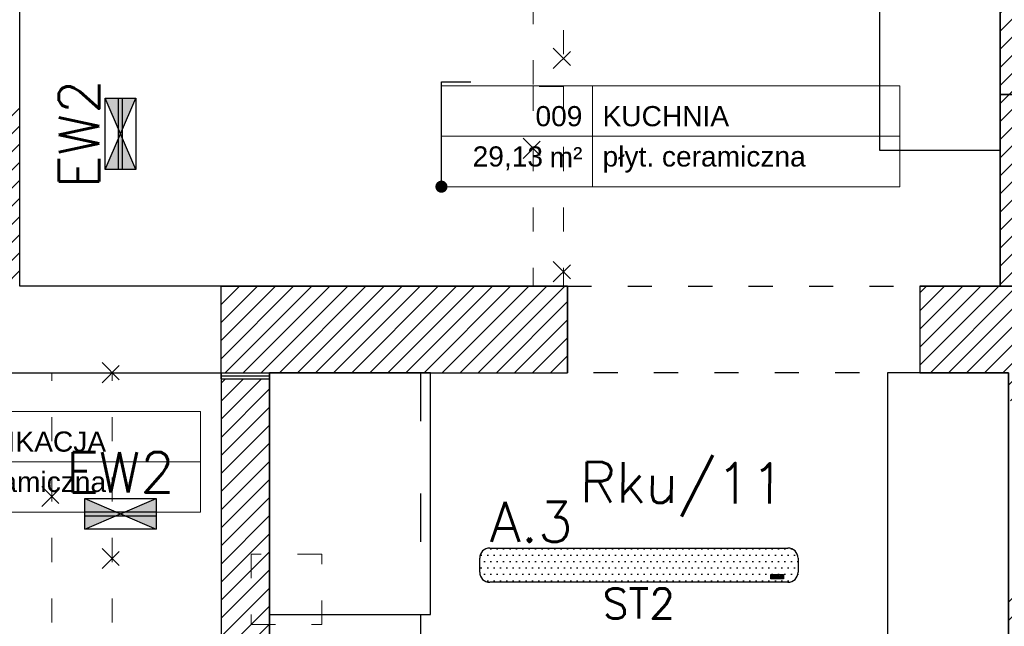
# Model space of a CAD drawing. Header units: millimetres. Extents: x 22250 to 51280, y -5012 to 7692.
# Tile 81 of 183: x 39413 to 39902, y 2043 to 2344. Entities that reach past the tile are written whole.
import ezdxf
from ezdxf import colors
from ezdxf.entities.mleader import LeaderData, LeaderLine
from ezdxf.enums import TextEntityAlignment as Align
from ezdxf.math import Vec2, Vec3

# ---------------------------------------------------------------- set-up
doc = ezdxf.new("R2010")
doc.units = ezdxf.units.MM
doc.linetypes.add('ACAD_ISO03W100', pattern=[30, 12, -18])
for name, color, linetype in [('_BI_LOGO', 140, 'Continuous'), ('_BI_OSW_OPIS', 140, 'Continuous'), ('_BI_OSW_OPRAWY', 140, 'Continuous'), ('E_podklad', 252, 'Continuous')]:
    doc.layers.add(name, color=color, linetype=linetype)
doc.layers.add('A_OPISY', color=40, linetype='Continuous', lineweight=9)
doc.layers.add('E_Obwody', color=3, linetype='Continuous', lineweight=13)
doc.styles.add('ARIAL', font='arial.ttf')
doc.styles.add('romans', font='romans.shx')
doc.styles.get("Standard").update_dxf_attribs({"font": 'arial.ttf'})
doc.linetypes.add('BATTING', pattern='A,0.0001,-0.1,[134,ltypeshp.shx,S=0.1,R=0,X=-0.1,Y=0],-0.2,[134,ltypeshp.shx,S=0.1,R=180,X=0.1,Y=0],-0.1', length=0.4001)
pattern_1 = [(45, (22896.237, -15796.4403), (-4.490128, 4.490128), [])]

# ---------------------------------------------------------------- blocks, each defined once
blk = doc.blocks.new('*U211')
at = {"lineweight": 5}
for p, q in [((-75, -25), (-75, 25)), ((-75, 25), (0, 25)), ((0, 0), (0, 25)), ((0, 25), (152.71, 25)), ((152.71, 25), (152.71, -25)), ((-75, -25), (0, -25)), ((152.71, -25), (0, -25))]:
    blk.add_line(p, q, dxfattribs=at)
at = {"lineweight": 5, "ltscale": 18.5}
for p, q in [((0, 25), (0, -25)), ((-75, 0), (152.71, 0))]:
    blk.add_line(p, q, dxfattribs=at)
at = {"lineweight": 5, "ltscale": 18.5, "insert": (-5, -10.38), "char_height": 10, "attachment_point": 6, "style": 'ARIAL'}
blk.add_mtext('\\A1;m²', dxfattribs=at)
at = {"lineweight": 5, "style": 'ARIAL'}
blk.add_attdef('1NR', text='', height=10, dxfattribs=at).set_placement((-5, 5), align=Align.RIGHT)
blk.add_attdef('2POM', (5, 5), '', height=10, dxfattribs=at)
blk.add_attdef('4PL2', text='', height=10, dxfattribs=at).set_placement((-24.57, -5), align=Align.TOP_RIGHT)
blk.add_attdef('3POS', text='', height=10, dxfattribs=at).set_placement((5, -5), align=Align.TOP_LEFT)
blk = doc.blocks.new('_Dot')
at = {"color": 0, "linetype": 'ByBlock', "lineweight": -2}
blk.add_line((-0.5, 0), (-1, 0), dxfattribs=at)
at = {"color": 0, "linetype": 'ByBlock', "const_width": 0.5}
blk.add_lwpolyline([(-0.25, 0, 1), (0.25, 0, 1)], format="xyb", close=True, dxfattribs=at)
blk = doc.blocks.new('ROZBIÓRKI_DOM')
at = {"layer": 'A_OPISY', "color": 22, "linetype": 'ACAD_ISO03W100', "true_color": 0xe22908}
for p, q in [((19340.15, 7885.83), (19350.15, 7875.83)), ((19340.15, 7875.83), (19350.15, 7885.83)), ((19345.15, 7866.89), (19330.15, 7866.89)), ((19330.15, 7866.89), (19330.15, 7767.89)), ((19345.15, 7866.89), (19345.15, 7767.89)), ((19325.15, 7841.2), (19335.15, 7831.2)), ((19325.15, 7831.2), (19335.15, 7841.2)), ((19340.15, 7779.98), (19350.15, 7769.98)), ((19340.15, 7769.98), (19350.15, 7779.98)), ((19116.15, 7729.89), (19126.15, 7719.89)), ((19116.15, 7719.89), (19126.15, 7729.89)), ((19086.15, 7668.45), (19096.15, 7658.45)), ((19086.15, 7658.45), (19096.15, 7668.45)), ((19116.15, 7637.68), (19126.15, 7627.68)), ((19116.15, 7627.68), (19126.15, 7637.68))]:
    blk.add_line(p, q, dxfattribs=at)
for points in [[(19075.15, 7984.89), (19345.15, 7984.89), (19345.15, 7866.89)], [(19075.15, 7969.89), (19330.15, 7969.89), (19330.15, 7866.89)], [(19347.15, 7540.89), (19091.15, 7540.89), (19091.15, 7724.89)], [(19566.15, 7570.89), (19121.15, 7570.89), (19121.15, 7724.89)]]:
    blk.add_lwpolyline(points, dxfattribs=at)
blk.add_lwpolyline([(19190.15, 7599.89), (19225.15, 7599.89), (19225.15, 7634.89), (19190.15, 7634.89)], close=True, dxfattribs=at)
blk = doc.blocks.new('EW2')
at = {"layer": '_BI_OSW_OPRAWY'}
h = blk.add_hatch(color=1, dxfattribs=at)
h.paths.add_polyline_path([(17.7, -7.6), (17.7, 7.6), (0, 0)])
h.paths.add_polyline_path([(0, 0), (-17.7, 7.6), (-17.7, -7.6)])
h = blk.add_hatch(color=256, dxfattribs=at)
h.paths.add_polyline_path([(2.76, 1), (-2.76, 1), (0, 0)])
h.paths.add_polyline_path([(0, 0), (-2.76, 1), (-17.7, 1), (-17.7, -1), (-2.76, -1)])
h.paths.add_polyline_path([(-2.76, -1), (2.76, -1), (0, 0)])
h.paths.add_polyline_path([(0, 0), (2.76, -1), (17.7, -1), (17.7, 1), (2.76, 1)])
for p, q in [((-17.7, -7.6), (17.7, 7.6)), ((-17.7, 7.6), (17.7, -7.6)), ((-17.7, 1), (17.7, 1)), ((-17.7, -1), (17.7, -1))]:
    blk.add_line(p, q, dxfattribs=at)
blk.add_lwpolyline([(-17.7, 7.6), (17.7, 7.6), (17.7, -7.6), (-17.7, -7.6), (-17.7, 7.6)], dxfattribs=at)
at = {"layer": '_BI_OSW_OPIS', "color": 1, "style": 'romans'}
blk.add_attdef('EW2', text='', height=20, dxfattribs=at).set_placement((0, 10.6), align=Align.CENTER)
blk = doc.blocks.new('BI_LOGO')
at = {"layer": '_BI_LOGO', "linetype": 'Continuous'}
for p, q in [((0, 2.16), (6.37, 2.16)), ((0, 0), (0, 2.16)), ((6.37, 0), (0, 0)), ((0.17, 0.57), (0.17, 1.93)), ((0.17, 1.93), (0.75, 1.93)), ((0.76, 0.57), (0.17, 0.57)), ((0.45, 1.67), (0.82, 1.67)), ((0.45, 1.39), (0.45, 1.67)), ((0.82, 1.39), (0.45, 1.39)), ((0.45, 1.16), (0.84, 1.16)), ((0.45, 0.81), (0.45, 1.16)), ((0.84, 0.81), (0.45, 0.81)), ((0.75, 1.93), (0.8, 1.93)), ((0.81, 0.57), (0.76, 0.57)), ((0.8, 1.93), (0.84, 1.92)), ((0.86, 0.57), (0.81, 0.57)), ((0.82, 1.67), (0.85, 1.67)), ((0.85, 1.4), (0.82, 1.39)), ((0.84, 1.92), (0.89, 1.92)), ((0.84, 1.16), (0.87, 1.16)), ((0.87, 0.82), (0.84, 0.81)), ((0.85, 1.67), (0.88, 1.66)), ((0.88, 1.4), (0.85, 1.4)), ((0.9, 0.57), (0.86, 0.57)), ((0.87, 1.16), (0.9, 1.15)), ((0.9, 0.82), (0.87, 0.82)), ((0.88, 1.66), (0.9, 1.65)), ((0.9, 1.42), (0.88, 1.4)), ((0.89, 1.92), (0.93, 1.91)), ((0.9, 1.65), (0.92, 1.63)), ((0.92, 1.43), (0.9, 1.42)), ((0.9, 1.15), (0.92, 1.13)), ((0.93, 0.84), (0.9, 0.82)), ((0.94, 0.58), (0.9, 0.57)), ((0.92, 1.63), (0.94, 1.61)), ((0.94, 1.45), (0.92, 1.43)), ((0.92, 1.13), (0.95, 1.12)), ((0.93, 1.91), (0.97, 1.91)), ((0.95, 0.85), (0.93, 0.84)), ((0.94, 1.61), (0.95, 1.59)), ((0.95, 1.47), (0.94, 1.45)), ((0.98, 0.59), (0.94, 0.58)), ((0.95, 1.59), (0.96, 1.57)), ((0.96, 1.5), (0.95, 1.47)), ((0.95, 1.12), (0.96, 1.1)), ((0.96, 0.87), (0.95, 0.85)), ((0.96, 1.57), (0.96, 1.54)), ((0.96, 1.54), (0.96, 1.52)), ((0.96, 1.52), (0.96, 1.5)), ((0.96, 1.1), (0.98, 1.08)), ((0.98, 0.89), (0.96, 0.87)), ((0.97, 1.91), (1, 1.9)), ((0.98, 1.08), (0.99, 1.05)), ((0.99, 0.92), (0.98, 0.89)), ((1.04, 0.61), (0.98, 0.59)), ((0.99, 1.05), (0.99, 1.03)), ((0.99, 1.03), (1, 1)), ((1, 0.94), (0.99, 0.92)), ((1, 1.9), (1.06, 1.88)), ((1, 1), (1, 0.97)), ((1, 0.97), (1, 0.94)), ((1.09, 0.63), (1.04, 0.61)), ((1.06, 1.88), (1.1, 1.86)), ((1.11, 1.31), (1.08, 1.29)), ((1.08, 1.29), (1.13, 1.27)), ((1.14, 0.66), (1.09, 0.63)), ((1.1, 1.86), (1.14, 1.83)), ((1.13, 1.33), (1.11, 1.31)), ((1.16, 1.36), (1.13, 1.33)), ((1.13, 1.27), (1.17, 1.25)), ((1.14, 1.83), (1.18, 1.79)), ((1.18, 0.69), (1.14, 0.66)), ((1.18, 1.39), (1.16, 1.36)), ((1.17, 1.25), (1.2, 1.22)), ((1.18, 1.79), (1.2, 1.76)), ((1.2, 1.43), (1.18, 1.39)), ((1.22, 0.74), (1.18, 0.69)), ((1.2, 1.76), (1.22, 1.72)), ((1.22, 1.46), (1.2, 1.43)), ((1.2, 1.22), (1.23, 1.18)), ((1.22, 1.72), (1.23, 1.68)), ((1.23, 1.5), (1.22, 1.46)), ((1.25, 0.79), (1.22, 0.74)), ((1.23, 1.68), (1.24, 1.64)), ((1.24, 1.54), (1.23, 1.5)), ((1.23, 1.18), (1.25, 1.13)), ((1.24, 1.64), (1.24, 1.59)), ((1.24, 1.59), (1.24, 1.54)), ((1.25, 1.13), (1.27, 1.1)), ((1.26, 0.83), (1.25, 0.79)), ((1.27, 0.87), (1.26, 0.83)), ((1.27, 1.15), (1.28, 1.19)), ((1.27, 1.1), (1.27, 1.15)), ((1.27, 1.05), (1.27, 1.1)), ((1.27, 1.01), (1.27, 1.05)), ((1.27, 0.96), (1.27, 1.01)), ((1.28, 0.91), (1.27, 0.96)), ((1.28, 0.91), (1.27, 0.87)), ((1.28, 1.19), (1.29, 1.23)), ((1.29, 0.88), (1.28, 0.91)), ((1.29, 1.23), (1.3, 1.27)), ((1.3, 0.84), (1.29, 0.88)), ((1.3, 1.27), (1.32, 1.32)), ((1.31, 0.81), (1.3, 0.84)), ((1.33, 0.77), (1.31, 0.81)), ((1.32, 1.32), (1.35, 1.37)), ((1.35, 0.73), (1.33, 0.77)), ((1.35, 1.37), (1.37, 1.41)), ((1.38, 0.7), (1.35, 0.73)), ((1.37, 1.41), (1.4, 1.44)), ((1.4, 0.67), (1.38, 0.7)), ((1.4, 1.44), (1.44, 1.48)), ((1.43, 0.64), (1.4, 0.67)), ((1.47, 0.62), (1.43, 0.64)), ((1.44, 1.48), (1.48, 1.51)), ((1.5, 0.59), (1.47, 0.62)), ((1.48, 1.51), (1.52, 1.54)), ((1.54, 0.58), (1.5, 0.59)), ((1.52, 1.54), (1.56, 1.56)), ((2.18, 0.99), (1.53, 0.98)), ((1.53, 0.98), (1.54, 0.93)), ((1.54, 0.93), (1.56, 0.88)), ((1.58, 0.56), (1.54, 0.58)), ((1.56, 1.56), (1.6, 1.57)), ((1.57, 1.22), (1.56, 1.17)), ((1.56, 1.17), (1.93, 1.17)), ((1.56, 0.88), (1.58, 0.83)), ((1.58, 1.27), (1.57, 1.22)), ((1.61, 1.31), (1.58, 1.27)), ((1.58, 0.83), (1.6, 0.8)), ((1.62, 0.55), (1.58, 0.56)), ((1.6, 1.57), (1.65, 1.58)), ((1.6, 0.8), (1.64, 0.77)), ((1.65, 1.34), (1.61, 1.31)), ((1.66, 0.54), (1.62, 0.55)), ((1.64, 0.77), (1.68, 0.76)), ((1.65, 1.58), (1.7, 1.59)), ((1.7, 1.36), (1.65, 1.34)), ((1.71, 0.53), (1.66, 0.54)), ((1.68, 0.76), (1.73, 0.75)), ((1.7, 1.59), (1.75, 1.59)), ((1.75, 1.36), (1.7, 1.36)), ((1.75, 0.53), (1.71, 0.53)), ((1.73, 0.75), (1.77, 0.75)), ((1.75, 1.59), (1.8, 1.59)), ((1.79, 1.35), (1.75, 1.36)), ((1.8, 0.53), (1.75, 0.53)), ((1.77, 0.75), (1.8, 0.76)), ((1.83, 1.33), (1.79, 1.35)), ((1.8, 1.59), (1.85, 1.58)), ((1.8, 0.76), (1.83, 0.77)), ((1.85, 0.54), (1.8, 0.53)), ((1.87, 1.3), (1.83, 1.33)), ((1.83, 0.77), (1.86, 0.79)), ((1.85, 1.58), (1.89, 1.57)), ((1.9, 0.55), (1.85, 0.54)), ((1.86, 0.79), (1.88, 0.81)), ((1.9, 1.26), (1.87, 1.3)), ((1.88, 0.81), (1.89, 0.83)), ((1.89, 1.57), (1.93, 1.56)), ((1.89, 0.83), (1.9, 0.86)), ((1.92, 1.22), (1.9, 1.26)), ((1.9, 0.86), (2.2, 0.86)), ((1.95, 0.56), (1.9, 0.55)), ((1.93, 1.17), (1.92, 1.22)), ((1.93, 1.56), (1.97, 1.54)), ((1.99, 0.59), (1.95, 0.56)), ((1.97, 1.54), (2.01, 1.51)), ((2.04, 0.61), (1.99, 0.59)), ((2.01, 1.51), (2.05, 1.49)), ((2.08, 0.64), (2.04, 0.61)), ((2.05, 1.49), (2.08, 1.45)), ((2.08, 1.45), (2.11, 1.42)), ((2.11, 0.68), (2.08, 0.64)), ((2.11, 1.42), (2.13, 1.38)), ((2.14, 0.72), (2.11, 0.68)), ((2.13, 1.38), (2.15, 1.34)), ((2.17, 0.76), (2.14, 0.72)), ((2.15, 1.34), (2.18, 1.29)), ((2.17, 1.06), (2.18, 1.11)), ((2.18, 0.99), (2.17, 1.06)), ((2.18, 0.8), (2.17, 0.76)), ((2.18, 1.29), (2.19, 1.25)), ((2.18, 1.15), (2.19, 1.19)), ((2.18, 1.11), (2.18, 1.15)), ((2.18, 0.96), (2.18, 0.99)), ((2.19, 0.91), (2.18, 0.96)), ((2.2, 0.86), (2.18, 0.8)), ((2.19, 1.24), (2.2, 1.28)), ((2.19, 1.25), (2.19, 1.24)), ((2.19, 1.19), (2.19, 1.24)), ((2.21, 0.86), (2.19, 0.91)), ((2.19, 0.46), (2.48, 0.46)), ((2.2, 0.4), (2.19, 0.46)), ((2.2, 1.28), (2.22, 1.32)), ((2.21, 0.36), (2.2, 0.4)), ((2.22, 0.81), (2.21, 0.86)), ((2.22, 0.33), (2.21, 0.36)), ((2.22, 1.32), (2.23, 1.37)), ((2.24, 0.77), (2.22, 0.81)), ((2.24, 0.32), (2.22, 0.33)), ((2.23, 1.37), (2.26, 1.41)), ((2.27, 0.73), (2.24, 0.77)), ((2.26, 0.29), (2.24, 0.32)), ((2.26, 1.41), (2.28, 1.45)), ((2.29, 0.26), (2.26, 0.29)), ((2.29, 0.7), (2.27, 0.73)), ((2.28, 1.45), (2.31, 1.48)), ((2.32, 0.66), (2.29, 0.7)), ((2.33, 0.23), (2.29, 0.26)), ((2.31, 1.48), (2.35, 1.51)), ((2.36, 0.63), (2.32, 0.66)), ((2.38, 0.21), (2.33, 0.23)), ((2.35, 1.51), (2.38, 1.54)), ((2.39, 0.61), (2.36, 0.63)), ((2.38, 1.54), (2.43, 1.56)), ((2.43, 0.18), (2.38, 0.21)), ((2.43, 0.59), (2.39, 0.61)), ((2.43, 1.56), (2.47, 1.57)), ((2.48, 0.58), (2.43, 0.59)), ((2.46, 0.17), (2.43, 0.18)), ((2.43, 0.18), (2.43, 0.18)), ((2.46, 1.15), (2.45, 1.1)), ((2.45, 1.1), (2.45, 1.05)), ((2.45, 1.05), (2.45, 1)), ((2.45, 1), (2.46, 0.96)), ((2.47, 1.19), (2.46, 1.15)), ((2.46, 0.96), (2.47, 0.92)), ((2.5, 0.16), (2.46, 0.17)), ((2.47, 1.57), (2.52, 1.58)), ((2.48, 1.22), (2.47, 1.19)), ((2.47, 0.92), (2.49, 0.88)), ((2.49, 1.26), (2.48, 1.22)), ((2.52, 0.57), (2.48, 0.58)), ((2.48, 0.46), (2.49, 0.43)), ((2.51, 1.28), (2.49, 1.26)), ((2.49, 0.88), (2.51, 0.85)), ((2.49, 0.43), (2.52, 0.41)), ((2.55, 0.16), (2.5, 0.16)), ((2.53, 1.31), (2.51, 1.28)), ((2.51, 0.85), (2.54, 0.83)), ((2.52, 1.58), (2.58, 1.58)), ((2.57, 0.57), (2.52, 0.57)), ((2.52, 0.41), (2.54, 0.38)), ((2.56, 1.32), (2.53, 1.31)), ((2.54, 0.83), (2.57, 0.8)), ((2.54, 0.38), (2.57, 0.37)), ((2.59, 0.16), (2.55, 0.16)), ((2.59, 1.34), (2.56, 1.32)), ((2.57, 0.8), (2.61, 0.79)), ((2.61, 0.57), (2.57, 0.57)), ((2.57, 0.37), (2.62, 0.37)), ((2.58, 1.58), (2.64, 1.58)), ((2.62, 1.34), (2.59, 1.34)), ((2.64, 0.15), (2.59, 0.16)), ((2.61, 0.79), (2.65, 0.79)), ((2.65, 0.57), (2.61, 0.57)), ((2.65, 1.35), (2.62, 1.34)), ((2.62, 0.37), (2.66, 0.37)), ((2.64, 1.58), (2.7, 1.57)), ((2.69, 0.15), (2.64, 0.15)), ((2.71, 1.34), (2.65, 1.35)), ((2.65, 0.79), (2.71, 0.79)), ((2.69, 0.58), (2.65, 0.57)), ((2.66, 0.37), (2.7, 0.37)), ((2.73, 0.59), (2.69, 0.58)), ((2.74, 0.16), (2.69, 0.15)), ((2.7, 1.57), (2.75, 1.55)), ((2.7, 0.37), (2.74, 0.38)), ((2.75, 1.33), (2.71, 1.34)), ((2.71, 0.79), (2.75, 0.81)), ((2.77, 0.6), (2.73, 0.59)), ((2.74, 0.38), (2.77, 0.39)), ((2.78, 0.16), (2.74, 0.16)), ((2.75, 1.55), (2.79, 1.52)), ((2.79, 1.3), (2.75, 1.33)), ((2.75, 0.81), (2.79, 0.83)), ((2.8, 0.62), (2.77, 0.6)), ((2.77, 0.39), (2.8, 0.41)), ((2.83, 0.17), (2.78, 0.16)), ((2.79, 1.52), (2.83, 1.49)), ((2.82, 1.27), (2.79, 1.3)), ((2.79, 0.83), (2.82, 0.87)), ((2.83, 0.64), (2.8, 0.62)), ((2.8, 0.41), (2.83, 0.43)), ((2.84, 1.22), (2.82, 1.27)), ((2.82, 0.87), (2.84, 0.91)), ((2.83, 1.49), (2.86, 1.44)), ((2.86, 0.67), (2.83, 0.64)), ((2.83, 0.43), (2.84, 0.46)), ((2.87, 0.18), (2.83, 0.17)), ((2.86, 1.17), (2.84, 1.22)), ((2.84, 0.91), (2.86, 0.96)), ((2.84, 0.46), (2.85, 0.5)), ((2.85, 0.5), (2.86, 0.54)), ((2.86, 1.44), (2.86, 1.56)), ((2.86, 1.56), (3.13, 1.56)), ((2.87, 1.12), (2.86, 1.17)), ((2.86, 0.96), (2.87, 1.01)), ((2.86, 0.58), (2.86, 0.67)), ((2.86, 0.54), (2.86, 0.58)), ((2.87, 1.06), (2.87, 1.12)), ((2.87, 1.01), (2.87, 1.06)), ((2.9, 0.19), (2.87, 0.18)), ((2.94, 0.2), (2.9, 0.19)), ((2.98, 0.23), (2.94, 0.2)), ((3.02, 0.26), (2.98, 0.23)), ((3.04, 0.29), (3.02, 0.26)), ((3.07, 0.33), (3.04, 0.29)), ((3.09, 0.38), (3.07, 0.33)), ((3.11, 0.43), (3.09, 0.38)), ((3.13, 0.49), (3.11, 0.43)), ((3.13, 1.56), (3.13, 0.72)), ((3.13, 0.72), (3.13, 0.67)), ((3.13, 0.67), (3.13, 0.62)), ((3.13, 0.62), (3.13, 0.58)), ((3.13, 0.58), (3.13, 0.53)), ((3.13, 0.53), (3.13, 0.49)), ((3.22, 0.55), (3.22, 1.9)), ((3.22, 1.9), (3.5, 1.9)), ((3.5, 0.55), (3.22, 0.55)), ((3.5, 1.9), (3.5, 1.46)), ((3.5, 1.46), (3.51, 1.49)), ((3.51, 1.22), (3.5, 1.18)), ((3.5, 1.18), (3.5, 1.13)), ((3.5, 1.13), (3.5, 1.08)), ((3.5, 1.08), (3.5, 0.55)), ((3.51, 1.49), (3.54, 1.51)), ((3.52, 1.25), (3.51, 1.22)), ((3.54, 1.28), (3.52, 1.25)), ((3.54, 1.51), (3.57, 1.53)), ((3.55, 1.3), (3.54, 1.28)), ((3.59, 1.33), (3.55, 1.3)), ((3.57, 1.53), (3.6, 1.55)), ((3.65, 1.35), (3.59, 1.33)), ((3.6, 1.55), (3.64, 1.56)), ((3.64, 1.56), (3.69, 1.58)), ((3.7, 1.36), (3.65, 1.35)), ((3.69, 1.58), (3.73, 1.58)), ((3.74, 1.35), (3.7, 1.36)), ((3.73, 1.58), (3.77, 1.59)), ((3.77, 1.33), (3.74, 1.35)), ((3.77, 1.59), (3.81, 1.59)), ((3.8, 1.31), (3.77, 1.33)), ((3.82, 1.29), (3.8, 1.31)), ((3.81, 1.59), (3.86, 1.58)), ((3.83, 1.26), (3.82, 1.29)), ((3.84, 1.23), (3.83, 1.26)), ((3.85, 1.19), (3.84, 1.23)), ((3.85, 1.15), (3.85, 1.19)), ((3.85, 1.1), (3.85, 1.15)), ((3.85, 0.56), (3.85, 1.1)), ((4.13, 0.56), (3.85, 0.56)), ((3.86, 1.58), (3.9, 1.57)), ((3.9, 1.57), (3.94, 1.56)), ((3.94, 1.56), (3.98, 1.54)), ((3.98, 1.54), (4.01, 1.51)), ((4.01, 1.51), (4.04, 1.48)), ((4.04, 1.48), (4.07, 1.45)), ((4.07, 1.45), (4.09, 1.41)), ((4.09, 1.41), (4.11, 1.36)), ((4.11, 1.36), (4.12, 1.31)), ((4.12, 1.31), (4.12, 1.27)), ((4.12, 1.27), (4.13, 1.22)), ((4.13, 1.22), (4.13, 1.17)), ((4.13, 1.17), (4.13, 0.56)), ((4.14, 1.14), (4.15, 1.18)), ((4.14, 1.09), (4.14, 1.14)), ((4.14, 1.05), (4.14, 1.09)), ((4.14, 1), (4.14, 1.05)), ((4.14, 0.96), (4.14, 1)), ((4.15, 0.92), (4.14, 0.96)), ((4.15, 1.18), (4.16, 1.23)), ((4.16, 0.88), (4.15, 0.92)), ((4.16, 1.23), (4.17, 1.27)), ((4.17, 0.84), (4.16, 0.88)), ((4.17, 1.27), (4.19, 1.32)), ((4.18, 0.8), (4.17, 0.84)), ((4.2, 0.77), (4.18, 0.8)), ((4.19, 1.32), (4.22, 1.36)), ((4.22, 0.73), (4.2, 0.77)), ((4.22, 1.36), (4.24, 1.4)), ((4.25, 0.69), (4.22, 0.73)), ((4.24, 1.4), (4.28, 1.44)), ((4.28, 0.66), (4.25, 0.69)), ((4.28, 1.44), (4.31, 1.47)), ((4.31, 0.64), (4.28, 0.66)), ((4.31, 1.47), (4.35, 1.5)), ((4.34, 0.61), (4.31, 0.64)), ((4.38, 0.59), (4.34, 0.61)), ((4.35, 1.5), (4.39, 1.53)), ((4.41, 0.57), (4.38, 0.59)), ((4.39, 1.53), (4.43, 1.55)), ((5.09, 0.98), (4.41, 0.97)), ((4.41, 0.97), (4.41, 0.93)), ((4.41, 0.93), (4.43, 0.87)), ((4.45, 0.55), (4.41, 0.57)), ((4.43, 1.55), (4.47, 1.57)), ((4.44, 1.22), (4.43, 1.16)), ((4.43, 1.16), (4.79, 1.16)), ((4.43, 0.87), (4.45, 0.83)), ((4.46, 1.27), (4.44, 1.22)), ((4.45, 0.83), (4.48, 0.79)), ((4.49, 0.54), (4.45, 0.55)), ((4.49, 1.32), (4.46, 1.27)), ((4.47, 1.57), (4.52, 1.58)), ((4.48, 0.79), (4.51, 0.77)), ((4.52, 1.34), (4.49, 1.32)), ((4.54, 0.53), (4.49, 0.54)), ((4.51, 0.77), (4.56, 0.75)), ((4.52, 1.58), (4.57, 1.58)), ((4.57, 1.35), (4.52, 1.34)), ((4.58, 0.53), (4.54, 0.53)), ((4.56, 0.75), (4.6, 0.75)), ((4.57, 1.58), (4.62, 1.59)), ((4.63, 1.36), (4.57, 1.35)), ((4.62, 0.53), (4.58, 0.53)), ((4.6, 0.75), (4.64, 0.75)), ((4.62, 1.59), (4.67, 1.58)), ((4.67, 0.53), (4.62, 0.53)), ((4.67, 1.35), (4.63, 1.36)), ((4.64, 0.75), (4.67, 0.75)), ((4.67, 1.58), (4.72, 1.58)), ((4.71, 1.33), (4.67, 1.35)), ((4.67, 0.75), (4.7, 0.76)), ((4.72, 0.54), (4.67, 0.53)), ((4.7, 0.76), (4.73, 0.78)), ((4.74, 1.3), (4.71, 1.33)), ((4.72, 1.58), (4.76, 1.57)), ((4.77, 0.54), (4.72, 0.54)), ((4.73, 0.78), (4.75, 0.8)), ((4.77, 1.26), (4.74, 1.3)), ((4.75, 0.8), (4.77, 0.83)), ((4.76, 1.57), (4.8, 1.55)), ((4.79, 1.21), (4.77, 1.26)), ((4.77, 0.83), (4.78, 0.86)), ((4.82, 0.56), (4.77, 0.54)), ((4.78, 0.86), (5.07, 0.85)), ((4.79, 1.16), (4.79, 1.21)), ((4.8, 1.55), (4.85, 1.53)), ((4.87, 0.58), (4.82, 0.56)), ((4.85, 1.53), (4.88, 1.51)), ((4.91, 0.61), (4.87, 0.58)), ((4.88, 1.51), (4.92, 1.48)), ((4.95, 0.64), (4.91, 0.61)), ((4.92, 1.48), (4.95, 1.45)), ((4.95, 1.45), (4.98, 1.41)), ((4.98, 0.67), (4.95, 0.64)), ((4.98, 1.41), (5, 1.37)), ((5.01, 0.71), (4.98, 0.67)), ((5, 1.37), (5.03, 1.33)), ((5.04, 0.75), (5.01, 0.71)), ((5.03, 1.33), (5.05, 1.29)), ((5.06, 0.8), (5.04, 0.75)), ((5.05, 1.29), (5.06, 1.25)), ((5.06, 1.25), (5.07, 1.21)), ((5.07, 0.85), (5.06, 0.8)), ((5.07, 1.21), (5.08, 1.17)), ((5.08, 1.17), (5.08, 1.12)), ((5.08, 1.12), (5.09, 1.08)), ((5.09, 1.08), (5.09, 1.03)), ((5.09, 1.03), (5.09, 0.98)), ((5.1, 0.55), (5.1, 1.91)), ((5.1, 1.91), (5.37, 1.91)), ((5.37, 0.55), (5.1, 0.55)), ((5.37, 1.91), (5.37, 0.55)), ((5.47, 0.54), (5.47, 1.9)), ((5.47, 1.9), (5.74, 1.9)), ((5.74, 0.54), (5.47, 0.54)), ((5.74, 1.9), (5.74, 0.54)), ((5.84, 1.65), (5.84, 1.91)), ((5.84, 1.91), (6.11, 1.91)), ((6.11, 1.65), (5.84, 1.65)), ((5.84, 0.55), (5.84, 1.55)), ((5.84, 1.55), (6.11, 1.55)), ((6.11, 0.55), (5.84, 0.55)), ((6.11, 1.91), (6.11, 1.65)), ((6.11, 1.55), (6.11, 0.55)), ((6.37, 2.16), (6.37, 0))]:
    blk.add_line(p, q, dxfattribs=at)
blk = doc.blocks.new('A.3 ST2')
at = {"layer": '_BI_OSW_OPRAWY'}
h = blk.add_hatch(dxfattribs=at)
h.set_pattern_fill('DOTS', color=256, scale=2)
h.set_pattern_definition([(0, (-2345.8168, -5970), (1.5875, 3.175), [0, -3.175])])
h.paths.add_polyline_path([(79.05, 3.5, 0.414214), (74.05, 8.5), (-74.05, 8.5, 0.414214), (-79.05, 3.5), (-79.05, -3.5, 0.414214), (-74.05, -8.5), (74.05, -8.5, 0.414214), (79.05, -3.5)])
h.paths.add_polyline_path([(65.54, -4.7), (71.91, -4.7), (71.91, -6.86), (65.54, -6.86)], flags=16)
h.paths.add_polyline_path([(66.96, -5.69), (66.9, -5.67), (66.89, -5.69)], flags=0)
h.paths.add_polyline_path([(66.39, -5.7), (66.61, -5.72), (66.62, -5.7)], flags=0)
h.paths.add_polyline_path([(66.68, -5.52), (66.7, -5.5), (66.48, -5.24), (66.65, -5.54)], flags=0)
h.paths.add_polyline_path([(66.76, -5.14), (66.74, -5.1), (66.72, -5.07), (66.68, -5.03), (66.64, -5), (66.6, -4.98), (66.55, -4.96), (66.51, -4.95), (66.47, -4.94), (66.43, -4.94), (66.39, -4.93), (66.34, -4.93), (66.29, -4.93), (65.99, -4.93), (65.99, -5.19), (66.36, -5.19), (66.73, -5.22), (66.54, -5.37), (66.73, -5.62), (66.87, -5.49)], flags=0)
h.paths.add_polyline_path([(65.71, -4.93), (65.71, -6.04), (66, -6.04), (66, -5.7)], flags=0)
h.paths.add_polyline_path([(67.65, -5.87), (67.45, -5.6), (67.56, -5.87)], flags=0)
h.paths.add_polyline_path([(67.66, -6), (67.67, -5.97), (67.62, -5.99), (67.62, -6)], flags=0)
h.paths.add_polyline_path([(67.19, -5.52), (67.24, -5.5), (67.62, -5.46), (67.65, -5.44), (67.65, -5.44), (67.62, -5.4), (67.59, -5.37), (67.55, -5.34), (67.52, -5.32), (67.48, -5.3), (67.43, -5.29), (67.39, -5.27), (67.36, -5.27), (67.16, -5.55)], flags=0)
h.paths.add_polyline_path([(67.1, -5.98), (67.12, -6.03), (67.15, -6.06), (67.18, -6.08), (67.23, -6.1), (67.27, -6.1), (67.32, -6.11), (67.68, -6.04), (67.7, -5.91), (67.12, -6.23), (67.08, -5.93)], flags=0)
h.paths.add_polyline_path([(68.18, -5.28), (68.4, -5.31), (68.41, -5.22), (68.07, -5.28), (68.12, -5.27)], flags=0)
h.paths.add_polyline_path([(69.74, -5.38), (69.69, -5.67), (69.76, -5.38)], flags=0)
h.paths.add_polyline_path([(69.95, -5.88), (69.96, -5.93), (69.97, -5.98), (69.98, -5.99), (70.37, -6), (70.36, -5.88)], flags=0)
h.paths.add_polyline_path([(70.65, -5.69), (70.62, -5.69), (70.65, -5.92)], flags=0)
h.paths.add_polyline_path([(69.67, -6.18), (69.69, -6.19), (69.67, -5.54)], flags=0)
h.paths.add_polyline_path([(70.92, -4.95), (71.28, -4.95), (71.38, -4.95), (71.38, -4.95), (71.65, -4.95), (71.65, -5.2), (71.65, -5.31), (71.66, -5.31), (71.66, -6.31), (71.39, -6.31), (71.28, -6.31), (71.28, -6.31), (70.92, -6.31)], flags=0)
h.paths.add_polyline_path([(66.3, -6.29), (66.35, -6.29), (66.4, -6.29), (66.44, -6.28), (66.48, -6.28), (66.52, -6.27), (66.58, -6.25), (66.63, -6.23), (66.68, -6.2), (66.73, -6.16), (66.76, -6.12), (66.83, -5.99), (66.82, -5.95), (66.79, -6.17), (66.82, -6.18), (66.81, -5.75), (66.73, -5.53), (67.06, -5.32), (67.1, -5.3), (67.15, -5.29), (67.52, -5.19), (67.74, -5.6), (67.75, -5.58), (67.76, -5.54), (67.78, -5.49), (67.95, -5.17), (68.28, -5.3), (68.76, -5.3), (68.76, -4.95), (69.04, -4.95), (69.04, -5.24), (69.66, -5.3), (69.67, -5.42), (70.1, -5.26), (70.1, -5.28), (70.43, -5.23), (70.57, -5.53), (70.55, -5.48), (70.52, -5.44), (70.49, -5.41), (70.46, -5.38), (70.43, -5.35), (70.39, -5.33), (70.35, -5.31), (70.31, -5.29), (70.26, -5.28), (70.21, -5.27), (70.2, -5.27), (70.19, -5.28), (70.31, -5.6), (70.28, -5.56), (70.25, -5.53), (70.21, -5.51), (70.17, -5.5), (70.12, -5.5), (70.07, -5.52), (69.81, -5.69), (69.61, -5.41), (69.65, -5.47), (69.99, -5.3), (70.44, -5.7), (70.19, -6.33), (70.22, -6.33), (70.27, -6.32), (70.32, -6.31), (70.36, -6.3), (70.41, -6.28), (70.46, -6.25), (70.5, -6.22), (70.53, -6.18), (70.56, -6.14), (70.58, -6.11), (70.6, -6.06), (70.71, -5.68), (70.52, -5.44), (70.73, -5.76), (70.48, -6.34), (69.8, -6.32), (69.8, -6.3), (69.39, -6.3), (69.39, -5.76), (69.39, -5.71), (69.39, -5.67), (69.38, -5.63), (69.37, -5.6), (69.36, -5.57), (69.34, -5.54), (69.31, -5.53), (69.28, -5.51), (69.24, -5.5), (69.19, -5.51), (69.14, -5.53), (69.1, -5.55), (69.08, -5.58), (69.06, -5.61), (69.05, -5.64), (69.04, -5.68), (69.04, -5.72), (69.04, -5.77), (69.04, -6.31), (68.8, -6.31), (68.46, -6.72), (68.09, -6.7), (68.05, -6.69), (68.01, -6.69), (67.97, -6.67), (67.92, -6.65), (67.87, -6.63), (67.58, -6.41), (67.61, -6.34), (67.59, -6.34), (67.63, -6.39), (67.65, -6.31), (66.97, -6.34), (66.9, -6.16), (66.44, -6.29)], flags=0)
h.paths.add_polyline_path([(66.89, -5.49), (66.71, -5.82), (66.87, -6.09), (66.71, -5.76)], flags=0)
h.paths.add_polyline_path([(67.73, -5.61), (67.8, -5.85), (67.85, -5.88), (67.86, -5.87), (67.72, -5.57)], flags=0)
h.paths.add_polyline_path([(68.12, -5.3), (68.36, -5.59), (68.39, -5.64), (68.4, -5.69), (68.41, -5.74), (68.41, -5.8), (68.41, -5.85), (68.4, -5.89), (68.4, -6.35), (67.76, -6.23), (67.73, -5.9), (67.74, -5.95), (67.75, -6), (67.82, -6.19), (68.01, -6.4), (68.02, -6.4), (68.25, -6.28), (68.25, -6.28), (68.2, -6.29), (68.36, -5.99), (68.33, -6.03), (68.06, -6.21), (68, -5.86), (68, -5.81), (68, -5.76), (68, -5.71), (68.01, -5.67)], flags=0)
h.paths.add_polyline_path([(68.25, -6.07), (68.44, -6), (68.36, -6.69), (68.37, -6.69), (68.41, -6.68), (68.45, -6.67), (68.48, -6.65), (68.53, -6.63), (68.68, -6.5), (68.68, -6.25), (68.67, -6.4), (68.67, -6.3), (68.66, -6.66), (68.19, -6.71), (67.86, -6.1)], flags=0)
h.paths.add_polyline_path([(69.23, -5.28), (69.27, -5.27), (69.62, -5.23), (69.67, -5.59), (69.7, -5.96), (69.77, -6.29), (70.08, -6.32), (69.74, -6.26), (69.69, -5.94), (69.7, -5.96), (69.67, -5.59), (69.66, -5.54), (69.65, -5.5), (69.55, -5.2)], flags=0)
h.paths.add_polyline_path([(69.76, -5.5), (69.59, -5.82), (69.74, -6.09), (69.58, -5.76)], flags=0)
for p, q in [((-74.05, 8.5), (74.05, 8.5)), ((-79.05, -3.5), (-79.05, 3.5)), ((79.05, 3.5), (79.05, -3.5)), ((74.05, -8.5), (-74.05, -8.5))]:
    blk.add_line(p, q, dxfattribs=at)
for centre, start, end in [((-74.05, 3.5), 90, 180), ((74.05, 3.5), 0, 90), ((-74.05, -3.5), 180, 270), ((74.05, -3.5), 270, 0)]:
    blk.add_arc(centre, 5, start, end, dxfattribs=at)
blk.add_blockref('BI_LOGO', (65.54, -6.86), dxfattribs=at)
at = {"layer": '_BI_OSW_OPIS', "style": 'romans'}
blk.add_attdef('A.3', (-74.05, 11.5), '', height=20, dxfattribs=at)
blk.add_attdef('ST2', text='', height=15, dxfattribs=at).set_placement((0, -11.5), align=Align.TOP_CENTER)

msp = doc.modelspace()

# ---------------------------------------------------------------- hatches: boundary and pattern name
at = {"layer": 'E_podklad'}
h = msp.add_hatch(dxfattribs=at)
h.set_pattern_fill('ANSI31', color=256, scale=2)
h.set_pattern_definition(pattern_1)
h.paths.add_polyline_path([(39969.73, 2212.13), (39899.73, 2212.13), (39859.73, 2212.13), (39859.73, 2169.13), (39903.73, 2169.13), (39903.73, 2155.13), (39969.73, 2155.13)])
h.paths.add_polyline_path([(39684.73, 2212.13), (39512.73, 2212.13), (39512.73, 2169.13), (39684.73, 2169.13)])
h.paths.add_polyline_path([(39412.73, 2305.13), (39384.73, 2305.13), (39384.73, 2212.13), (39412.73, 2212.13)])
h.paths.add_polyline_path([(39412.73, 2430.13), (39384.73, 2430.13), (39384.73, 2405.13), (39412.73, 2405.13)])
h.paths.add_polyline_path([(39412.73, 2942.13), (39384.73, 2942.13), (39384.73, 2518.13), (39412.73, 2518.13)])
h.paths.add_polyline_path([(39461.73, 2852.13), (39412.73, 2852.13), (39412.73, 2782.13), (39461.73, 2782.13)])
h.paths.add_polyline_path([(39461.73, 2970.13), (39427.73, 2970.13), (39427.73, 3002.13), (39420.82, 3002.13), (39384.73, 3002.13), (39384.73, 2942.13), (39412.73, 2942.13), (39461.73, 2942.13)])
h.paths.add_polyline_path([(39899.73, 2970.13), (39672.73, 2970.13), (39672.73, 2975.13), (39644.73, 2975.13), (39644.73, 2970.13), (39644.73, 2942.13), (39899.73, 2942.13)])
h.paths.add_polyline_path([(39672.73, 3100.13), (39644.73, 3100.13), (39644.73, 3065.13), (39672.73, 3065.13)])
h.paths.add_polyline_path([(39672.73, 3277.13), (39672.73, 3320.13), (39619.73, 3320.13), (39619.73, 3312.71), (39619.73, 3277.13), (39644.73, 3277.13), (39644.73, 3204.13), (39672.73, 3204.13)])
h.paths.add_polyline_path([(39427.73, 3487.13), (39356.73, 3487.13), (39356.73, 3479.13), (39356.73, 3444.13), (39384.73, 3444.13), (39384.73, 3277.13), (39474.73, 3277.13), (39474.73, 3320.13), (39427.73, 3320.13)])
h.paths.add_polyline_path([(39427.73, 3277.13), (39384.73, 3277.13), (39384.73, 3129.13), (39427.73, 3129.13)])
h = msp.add_hatch(dxfattribs=at)
h.set_pattern_fill('ANSI31', color=256, scale=2)
h.set_pattern_definition(pattern_1)
h.paths.add_polyline_path([(40373.73, 3487.13), (40290.73, 3487.13), (40290.73, 3474.13), (40290.73, 3444.13), (40330.73, 3444.13), (40330.73, 3137.13), (40373.73, 3137.13)])
h.paths.add_polyline_path([(40373.73, 2982.13), (40365.73, 2982.13), (40330.73, 2982.13), (40330.73, 2864.13), (40373.73, 2864.13)])
h.paths.add_polyline_path([(40373.73, 2709.13), (40330.73, 2709.13), (40330.73, 2485.13), (40300.73, 2485.13), (40300.73, 2420.13), (40330.73, 2420.13), (40330.73, 2058.13), (39969.73, 2058.13), (39945.73, 2058.13), (39903.73, 2058.13), (39903.73, 2015.13), (40373.73, 2015.13)])
h.paths.add_polyline_path([(39940.73, 3487.13), (39833.73, 3487.13), (39833.73, 3446.13), (39864.73, 3446.13), (39864.73, 3320.13), (39907.73, 3320.13), (39907.73, 3444.13), (39940.73, 3444.13)])
h.paths.add_polyline_path([(40094.73, 2420.13), (40094.73, 2485.13), (39969.73, 2485.13), (39969.73, 3277.13), (39969.73, 3320.13), (39864.73, 3320.13), (39818.73, 3320.13), (39818.73, 3277.13), (39899.73, 3277.13), (39899.73, 2307.13), (39969.73, 2307.13), (39969.73, 2420.13)])
at = {"layer": 'E_podklad', "ltscale": 2}
h = msp.add_hatch(dxfattribs=at)
h.set_pattern_fill('ANSI31', color=256, scale=2)
h.set_pattern_definition([(45, (22851.237, -15796.4403), (-4.490128, 4.490128), [])])
h.paths.add_polyline_path([(39924.73, 2212.13), (39924.73, 2307.13), (39899.73, 2307.13), (39899.73, 2212.13)])
h = msp.add_hatch(dxfattribs=at)
h.set_pattern_fill('ANSI31', color=256, scale=2)
h.set_pattern_definition([(45, (21569.699, -18526.9925), (-4.490128, 4.490128), [])])
h.paths.add_polyline_path([(39536.73, 2166.13), (39512.73, 2166.13), (39512.73, 1778.13), (39536.73, 1778.13)])
h.paths.add_polyline_path([(39073.73, 1778.13), (39073.73, 1754.13), (39202.96, 1754.13), (39202.96, 1778.13)])
h.paths.add_polyline_path([(38838.73, 1778.13), (38838.73, 1754.13), (38973.73, 1754.13), (38973.73, 1778.13)])
h.paths.add_polyline_path([(38952.73, 1924.13), (38928.73, 1924.13), (38928.73, 1778.13), (38952.73, 1778.13)])
h.paths.add_polyline_path([(38952.73, 2024.13), (38952.73, 2044.13), (38928.73, 2044.13), (38928.73, 2024.13)])
h.paths.add_polyline_path([(38952.73, 2166.13), (38928.73, 2166.13), (38928.73, 2144.13), (38952.73, 2144.13)])
h.paths.add_polyline_path([(38623.73, 2007.13), (38599.73, 2007.13), (38599.73, 1754.13), (38688.73, 1754.13), (38688.73, 1762.13), (38688.73, 1778.13), (38623.73, 1778.13)])
h.paths.add_polyline_path([(39663.73, 1754.13), (39663.73, 1778.13), (39202.96, 1778.13), (39202.96, 1754.13)])
h.paths.add_polyline_path([(39813.73, 1778.13), (39813.73, 1754.13), (39927.73, 1754.13), (39927.73, 1994.13), (39927.73, 2012.13), (39903.73, 2012.13), (39903.73, 1994.13), (39903.73, 1778.13)])

# ---------------------------------------------------------------- linework, layer by layer
for p, q in [((39899.73, 3277.13), (39899.73, 2307.13)), ((39969.73, 2307.13), (39899.73, 2307.13)), ((39512.73, 2212.13), (39684.73, 2212.13)), ((39512.73, 2169.13), (39512.73, 2212.13)), ((39684.73, 2212.13), (39684.73, 2169.13)), ((39859.73, 2212.13), (39899.73, 2212.13)), ((39859.73, 2212.13), (39859.73, 2169.13)), ((39899.73, 2212.13), (39969.73, 2212.13)), ((39512.73, 2166.13), (39512.73, 2169.13)), ((39536.73, 2166.13), (39536.73, 2169.13)), ((39512.73, 2166.13), (39512.73, 1778.13)), ((39512.73, 2166.13), (39536.73, 2166.13)), ((39536.73, 2166.13), (39536.73, 1778.13))]:
    msp.add_line(p, q, dxfattribs=at)
at = {"layer": 'E_podklad', "linetype": 'ACAD_ISO03W100'}
for p, q in [((39684.73, 2212.13), (39859.73, 2212.13)), ((39859.73, 2169.13), (39684.73, 2169.13))]:
    msp.add_line(p, q, dxfattribs=at)
at = {"layer": 'E_podklad', "linetype": 'BATTING', "ltscale": 3}
msp.add_line((39512.73, 2167.63), (39536.73, 2167.63), dxfattribs=at)
at = {"layer": 'E_podklad', "linetype": 'ACAD_ISO03W100', "ltscale": 2}
msp.add_line((39611.73, 2169.13), (39611.73, 1778.13), dxfattribs=at)
at = {"layer": 'E_podklad', "ltscale": 2}
for points in [[(39682.73, 2414.13), (39682.73, 2607.13), (39899.73, 2607.13), (39899.73, 2212.13), (39859.73, 2212.13), (39859.73, 2169.13), (39903.73, 2169.13), (39903.73, 1778.13), (39536.73, 1778.13), (39536.73, 2169.13), (39684.73, 2169.13), (39684.73, 2212.13), (39412.73, 2212.13), (39412.73, 2414.13), (39682.73, 2414.13)], [(38952.73, 2169.13), (39512.73, 2169.13), (39512.73, 2029.13), (39092.73, 2029.13), (39092.73, 1778.13), (38952.73, 1778.13), (38952.73, 2169.13)], [(39512.73, 2169.13), (39684.73, 2169.13)], [(39859.73, 2169.13), (39903.73, 2169.13), (39903.73, 2155.13)]]:
    msp.add_lwpolyline(points, dxfattribs=at)
at = {"layer": 'E_podklad'}
for points in [[(39839.73, 2279.5), (39899.73, 2279.5), (39899.73, 2499.5), (39839.73, 2499.5)], [(39843.73, 1778.13), (39903.73, 1778.13), (39903.73, 2169.13), (39843.73, 2169.13)]]:
    msp.add_lwpolyline(points, close=True, dxfattribs=at)
at = {"layer": 'E_podklad', "ltscale": 2}
for points in [[(39899.73, 2307.13), (39924.73, 2307.13), (39924.73, 2212.13), (39899.73, 2212.13)], [(39536.73, 2049.13), (39616.73, 2049.13), (39616.73, 2169.13), (39536.73, 2169.13)]]:
    msp.add_lwpolyline(points, close=True, dxfattribs=at)

# ---------------------------------------------------------------- block references
at = {"layer": '_BI_OSW_OPRAWY', "rotation": 90}
msp.add_blockref('EW2', (39462.73, 2287.63), dxfattribs=at).add_auto_attribs({'EW2': 'EW2'})
at = {"layer": '_BI_OSW_OPRAWY'}
for name, p, values in [('EW2', (39462.73, 2099.13), {'EW2': 'EW2'}), ('A.3 ST2', (39720.23, 2073.63), {'ST2': 'ST2', 'A.3': 'A.3'})]:
    msp.add_blockref(name, p, dxfattribs=at).add_auto_attribs(values)
at = {"layer": 'E_podklad'}
msp.add_blockref('ROZBIÓRKI_DOM', (20337.57, -5555.75), dxfattribs=at)
for p, values in [((39697.19, 2286.42), {'1NR': '009', '2POM': 'KUCHNIA', '3POS': 'płyt. ceramiczna', '4PL2': '29,13'}), ((39349.73, 2124.95), {'1NR': '010', '2POM': 'KOMUNIKACJA', '3POS': 'płyt. ceramiczna', '4PL2': '11,35'})]:
    msp.add_blockref('*U211', p, dxfattribs=at).add_auto_attribs(values)

# ---------------------------------------------------------------- texts
at = {"layer": 'E_Obwody', "linetype": 'Continuous', "lineweight": 20, "insert": (39691, 2124.86), "char_height": 20, "width": 38.2199, "attachment_point": 1, "rotation": 359.5659}
msp.add_mtext('{\\Fsimplex,bigfont|c0;Rku/11}', dxfattribs=at)

# ---------------------------------------------------------------- leaders
at = {"layer": 'E_podklad'}
ml = msp.add_multileader_mtext('Standard', dxfattribs=at)
ml.set_content('', color=256)
ml.set_leader_properties()
ml.set_arrow_properties(name='DOT')
ml.build(insert=Vec2(0, 0))
ml.multileader.update_dxf_attribs({"arrow_head_size": 6})
ctx = ml.context
ctx.base_point, ctx.arrow_head_size, ctx.plane_origin = Vec3(39636.72, 2313.42), 6, Vec3(39420.18, 2779.13)
notes = []
notes.append((ctx, [(0, (1, 1, 0), (39622.19, 2313.42), (1, 0), 14.52, [(0, [(39622.19, 2261.42)], 0, [])])]))
ctx.mtext.insert, ctx.mtext.flow_direction = Vec3(39638.72, 2313.42), 5
for ctx, leaders in notes:
    for number, flags, end, landing, length, lines in leaders:
        leader = LeaderData()
        leader.index, (leader.has_last_leader_line, leader.has_dogleg_vector, leader.attachment_direction) = number, flags
        leader.last_leader_point, leader.dogleg_vector, leader.dogleg_length = Vec3(end), Vec3(landing), length
        for number, points, colour, breaks in lines:
            line = LeaderLine()
            line.index, line.vertices, line.color, line.breaks = number, Vec3.list(points), colors.encode_raw_color(colour), breaks
            leader.lines.append(line)
        ctx.leaders.append(leader)

doc.saveas('drawing.dxf')
